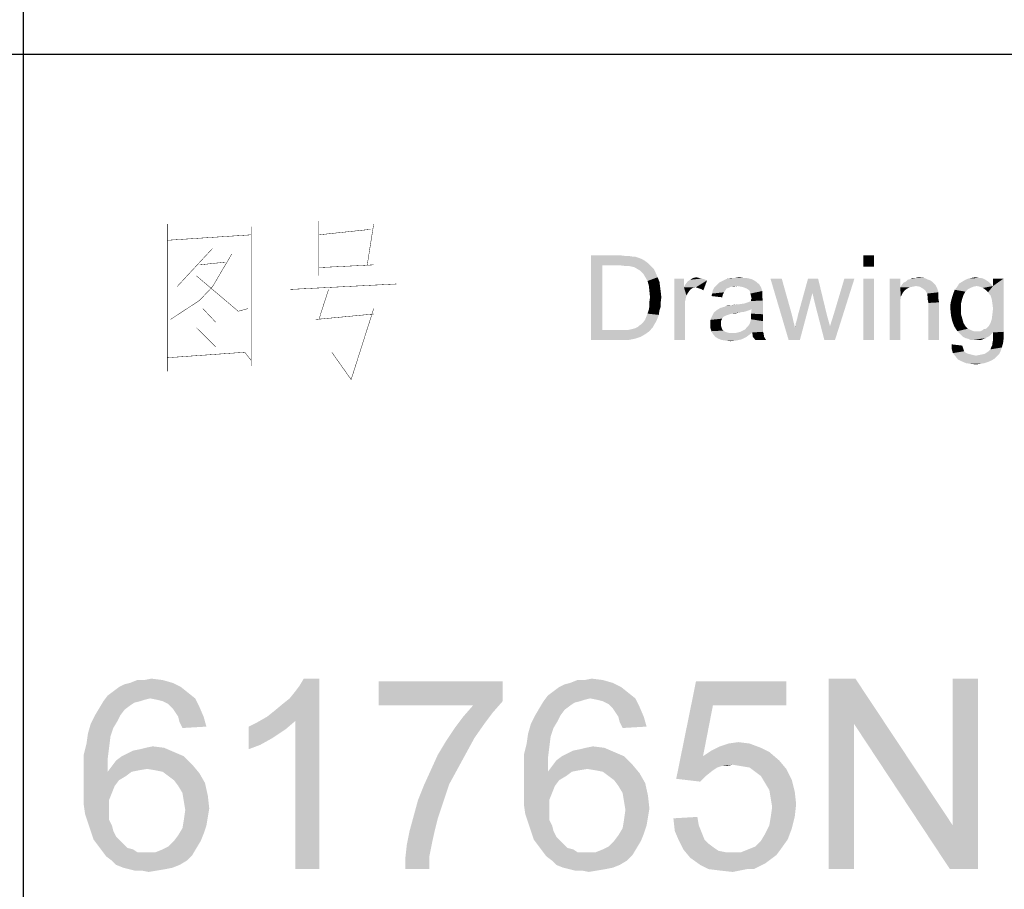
# Model space of a CAD drawing. Header units: millimetres. Extents: x 0 to 594, y 1 to 420.
# Tile 179 of 202: x 515 to 538, y 21 to 42. Entities that reach past the tile are written whole.
import ezdxf

# ---------------------------------------------------------------- set-up
doc = ezdxf.new("R2010")
doc.units = ezdxf.units.MM
doc.header["$LTSCALE"] = 32.67
doc.layers.add('61765N-2-A-2_DXF_FORMAT', color=7, linetype='CONTINUOUS')
doc.layers.add('DETAIL', color=7, linetype='CONTINUOUS')

msp = doc.modelspace()

# ---------------------------------------------------------------- linework, layer by layer
at = {"layer": '61765N-2-A-2_DXF_FORMAT', "color": 2, "linetype": 'Continuous'}
for p, q in [((515, 80.662), (515, 10)), ((409, 40.75), (584, 40.75))]:
    msp.add_line(p, q, dxfattribs=at)
at = {"layer": 'DETAIL', "color": 2, "linetype": 'Continuous', "const_width": 0.01}
for points in [[(521.9905, 36.8065), (521.9905, 35.5161)], [(518.4095, 36.7419), (518.4095, 33.2581)], [(518.4095, 36.6774), (518.4095, 33.4516)], [(520.3905, 33.5161), (520.3905, 36.6774)], [(521.9905, 36.4839), (523.2095, 36.6129)], [(523.2857, 36.7419), (523.1333, 35.7742)], [(520.3905, 36.4839), (518.4095, 36.3548)], [(519.4762, 36.1613), (518.6381, 35.2581)], [(519.1714, 34.9355), (519.4762, 35.2581), (519.9333, 36.0323)], [(519.1714, 35.7742), (519.781, 35.8387)], [(523.2857, 35.7742), (521.9905, 35.7097)], [(519.0952, 35.5161), (520.0857, 34.6774), (520.3143, 34.7419)], [(521.3048, 35.1935), (523.8191, 35.3226)], [(522.2191, 35.1935), (521.9905, 34.4839)], [(518.4857, 34.4839), (519.1714, 34.9355)], [(519.2476, 34.7419), (519.5524, 34.4194)], [(523.2857, 34.7419), (522.7524, 33.0645), (522.2952, 33.7097)], [(523.2857, 34.6129), (521.9143, 34.4839)], [(519.0952, 34.2903), (519.5524, 33.8387)], [(518.4095, 33.5806), (520.2381, 33.7097)], [(520.3905, 33.3871), (520.3905, 33.5161), (520.2381, 33.7097)]]:
    msp.add_lwpolyline(points, dxfattribs=at)
at = {"layer": 'DETAIL', "color": 2, "linetype": 'Continuous'}
for points in [[(528.4222, 36), (529.1037, 36), (528.6889, 35.763)], [(528.6889, 35.763), (528.4222, 34), (528.4222, 36)], [(529.1037, 36), (529.2222, 35.9852), (528.6889, 35.763)], [(529.3111, 35.9852), (529.4, 35.9704), (528.6889, 35.763)], [(529.2222, 35.9852), (529.3111, 35.9852), (528.6889, 35.763)], [(529.4593, 35.9704), (529.5482, 35.9407), (528.6889, 35.763)], [(529.4, 35.9704), (529.4593, 35.9704), (528.6889, 35.763)], [(529.5482, 35.9407), (529.6222, 35.9111), (528.6889, 35.763)], [(529.6222, 35.9111), (529.6963, 35.8667), (528.6889, 35.763)], [(529.6963, 35.8667), (529.7556, 35.8222), (528.6889, 35.763)], [(535.1037, 36), (534.8519, 35.7333), (534.8519, 36)], [(534.8519, 35.7333), (535.1037, 36), (535.1037, 35.7333)], [(528.6889, 35.763), (528.6889, 34.237), (528.4222, 34)], [(529.1037, 35.763), (528.6889, 35.763), (529.7556, 35.8222)], [(529.2222, 35.7481), (529.1037, 35.763), (529.7556, 35.8222)], [(529.3111, 35.7481), (529.2222, 35.7481), (529.7556, 35.8222)], [(529.3111, 35.7481), (529.7556, 35.8222), (529.8296, 35.7481)], [(529.8296, 35.7481), (529.3852, 35.7333), (529.3111, 35.7481)], [(529.4444, 35.7185), (529.3852, 35.7333), (529.8296, 35.7481)], [(529.5185, 35.6741), (529.4444, 35.7185), (529.8296, 35.7481)], [(529.5185, 35.6741), (529.8296, 35.7481), (529.9037, 35.6741)], [(529.9037, 35.6741), (529.5926, 35.6296), (529.5185, 35.6741)], [(529.5926, 35.6296), (529.9037, 35.6741), (529.9482, 35.5852)], [(529.9482, 35.5852), (529.6519, 35.5704), (529.5926, 35.6296)], [(529.6963, 35.4963), (529.6519, 35.5704), (529.9482, 35.5852)], [(529.6963, 35.4963), (529.9482, 35.5852), (529.9926, 35.4815)], [(529.9926, 35.4815), (529.7556, 35.3926), (529.6963, 35.4963)], [(529.7556, 35.3926), (529.9926, 35.4815), (530.037, 35.3778)], [(530.037, 35.3778), (529.7852, 35.2889), (529.7556, 35.3926)], [(529.7852, 35.2889), (530.037, 35.3778), (530.0519, 35.2593)], [(530.6148, 35.4519), (530.6148, 35.2444), (530.3926, 34)], [(530.6148, 35.4519), (530.3926, 34), (530.3926, 35.4519)], [(530.6148, 35.2444), (530.6444, 35.3037), (531.163, 35.4074)], [(530.8963, 35.2444), (530.6148, 35.2444), (531.163, 35.4074)], [(530.6444, 35.3037), (530.6889, 35.363), (531.163, 35.4074)], [(530.6889, 35.363), (530.7185, 35.3926), (531.163, 35.4074)], [(531.163, 35.4074), (530.7185, 35.3926), (530.763, 35.4222)], [(530.9704, 35.4667), (531.0296, 35.4519), (530.763, 35.4222)], [(530.9704, 35.4667), (530.763, 35.4222), (530.837, 35.4667)], [(531.0296, 35.4519), (531.0889, 35.437), (530.763, 35.4222)], [(530.763, 35.4222), (531.0889, 35.437), (531.163, 35.4074)], [(530.837, 35.4667), (530.9111, 35.4815), (530.9704, 35.4667)], [(530.9407, 35.2296), (530.8963, 35.2444), (531.163, 35.4074)], [(530.9852, 35.2148), (530.9407, 35.2296), (531.163, 35.4074)], [(531.0296, 35.2), (530.9852, 35.2148), (531.163, 35.4074)], [(531.0296, 35.2), (531.163, 35.4074), (531.0741, 35.1704)], [(532.3482, 35.3481), (531.4148, 35.3185), (531.4593, 35.363)], [(532.3185, 35.3778), (531.4593, 35.363), (531.5185, 35.3926)], [(531.4593, 35.363), (532.3185, 35.3778), (532.3482, 35.3481)], [(532.2741, 35.4074), (531.5185, 35.3926), (531.5778, 35.4222)], [(531.5185, 35.3926), (532.2741, 35.4074), (532.3185, 35.3778)], [(532.1556, 35.4519), (532.2148, 35.437), (531.5778, 35.4222)], [(532.1556, 35.4519), (531.5778, 35.4222), (531.6519, 35.4519)], [(531.5778, 35.4222), (532.2148, 35.437), (532.2741, 35.4074)], [(532.0074, 35.4667), (532.0815, 35.4667), (531.6519, 35.4519)], [(531.8296, 35.4667), (532.0074, 35.4667), (531.6519, 35.4519)], [(531.8296, 35.4667), (531.6519, 35.4519), (531.7407, 35.4667)], [(531.6519, 35.4519), (532.0815, 35.4667), (532.1556, 35.4519)], [(531.8296, 35.4667), (531.9185, 35.4815), (532.0074, 35.4667)], [(532.9259, 35.4519), (533.0889, 34), (532.6593, 35.4519)], [(532.9259, 35.4519), (533.163, 34.6074), (533.0889, 34)], [(533.7852, 35.4519), (533.6519, 35.1111), (533.3111, 34.5926)], [(533.7852, 35.4519), (533.3111, 34.5926), (533.5482, 35.4519)], [(533.7111, 34.8593), (533.6519, 35.1111), (533.7852, 35.4519)], [(533.7111, 34.8593), (533.7852, 35.4519), (533.9926, 34.5926)], [(533.9333, 34), (534.0667, 34.3259), (534.6444, 35.4519)], [(533.9333, 34), (534.6444, 35.4519), (534.1852, 34)], [(534.0667, 34.3259), (534.1556, 34.6074), (534.6444, 35.4519)], [(534.6444, 35.4519), (534.1556, 34.6074), (534.4074, 35.4519)], [(535.1037, 35.4519), (534.8519, 34), (534.8519, 35.4519)], [(534.8519, 34), (535.1037, 35.4519), (535.1037, 34)], [(535.7259, 35.4519), (535.7259, 35.2444), (535.4741, 34)], [(535.7259, 35.4519), (535.4741, 34), (535.4741, 35.4519)], [(536.4815, 35.3778), (535.8, 35.3481), (535.8593, 35.3778)], [(535.8, 35.3481), (536.4815, 35.3778), (536.5259, 35.3333)], [(536.3926, 35.4222), (536.437, 35.4074), (535.8593, 35.3778)], [(536.3926, 35.4222), (535.8593, 35.3778), (535.9037, 35.4222)], [(535.8593, 35.3778), (536.437, 35.4074), (536.4815, 35.3778)], [(535.9037, 35.4222), (535.963, 35.437), (536.2889, 35.4667)], [(535.9037, 35.4222), (536.2889, 35.4667), (536.3926, 35.4222)], [(536.0963, 35.4667), (536.2889, 35.4667), (535.963, 35.437)], [(536.0963, 35.4667), (535.963, 35.437), (536.0222, 35.4667)], [(536.0963, 35.4667), (536.1556, 35.4815), (536.2889, 35.4667)], [(537.8296, 35.363), (537.1185, 35.3333), (537.1926, 35.3778)], [(537.1185, 35.3333), (537.8296, 35.363), (537.8741, 35.3185)], [(537.7407, 35.4222), (537.7852, 35.3926), (537.1926, 35.3778)], [(537.7407, 35.4222), (537.1926, 35.3778), (537.2667, 35.4222)], [(537.1926, 35.3778), (537.7852, 35.3926), (537.8296, 35.363)], [(537.6815, 35.4519), (537.2667, 35.4222), (537.3407, 35.4519)], [(537.2667, 35.4222), (537.6815, 35.4519), (537.7407, 35.4222)], [(537.5778, 35.4667), (537.6222, 35.4667), (537.3407, 35.4519)], [(537.5778, 35.4667), (537.3407, 35.4519), (537.4148, 35.4667)], [(537.3407, 35.4519), (537.6222, 35.4667), (537.6815, 35.4519)], [(537.4148, 35.4667), (537.5037, 35.4815), (537.5778, 35.4667)], [(537.8, 35.1259), (537.9185, 35.2741), (538.1704, 35.4519)], [(537.8593, 35.0519), (537.8, 35.1259), (538.1704, 35.4519)], [(537.8889, 34.963), (537.8593, 35.0519), (538.1704, 35.4519)], [(537.9037, 34.8593), (537.8889, 34.963), (538.1704, 35.4519)], [(537.8889, 34.4889), (537.9037, 34.6074), (538.1704, 35.4519)], [(537.8889, 34.4889), (538.1704, 35.4519), (538.1704, 34.1926)], [(537.9185, 34.7407), (537.9037, 34.8593), (538.1704, 35.4519)], [(537.9037, 34.6074), (537.9185, 34.7407), (538.1704, 35.4519)], [(538.1704, 35.4519), (537.9185, 35.2741), (537.9185, 35.4519)], [(530.0519, 35.2593), (529.8, 35.1556), (529.7852, 35.2889)], [(529.8, 35.1556), (530.0519, 35.2593), (530.0667, 35.1407)], [(530.0667, 35.1407), (529.8148, 35.0074), (529.8, 35.1556)], [(529.8148, 35.0074), (530.0667, 35.1407), (530.0815, 35.0074)], [(530.6148, 35.2444), (530.6741, 35.0519), (530.3926, 34)], [(530.6148, 35.2444), (530.8963, 35.2444), (530.8222, 35.2296)], [(530.6148, 35.2444), (530.8222, 35.2296), (530.763, 35.1852)], [(530.6148, 35.2444), (530.763, 35.1852), (530.7185, 35.1259)], [(530.6148, 35.2444), (530.7185, 35.1259), (530.6741, 35.0519)], [(531.5926, 35.1704), (531.563, 35.1259), (531.2815, 35.0963)], [(531.5926, 35.1704), (531.2815, 35.0963), (531.2963, 35.1704)], [(531.6667, 35.2296), (531.6222, 35.2148), (531.2963, 35.1704)], [(531.6667, 35.2296), (531.2963, 35.1704), (531.3259, 35.2296)], [(531.2963, 35.1704), (531.6222, 35.2148), (531.5926, 35.1704)], [(531.8741, 35.2741), (531.7259, 35.2593), (531.3259, 35.2296)], [(531.8741, 35.2741), (531.3259, 35.2296), (531.3704, 35.2741)], [(531.3259, 35.2296), (531.7259, 35.2593), (531.6667, 35.2296)], [(532.3926, 35.3185), (531.3704, 35.2741), (531.4148, 35.3185)], [(531.8741, 35.2741), (531.3704, 35.2741), (532.3926, 35.3185)], [(531.4148, 35.3185), (532.3482, 35.3481), (532.3926, 35.3185)], [(531.7259, 35.2593), (531.8741, 35.2741), (531.8, 35.2593)], [(531.963, 35.2593), (531.8741, 35.2741), (532.3926, 35.3185)], [(532.0222, 35.2444), (531.963, 35.2593), (532.3926, 35.3185)], [(532.0222, 35.2444), (532.3926, 35.3185), (532.437, 35.2444)], [(532.437, 35.2444), (532.0963, 35.2148), (532.0222, 35.2444)], [(532.1407, 35.1852), (532.0963, 35.2148), (532.437, 35.2444)], [(532.1704, 35.1556), (532.1407, 35.1852), (532.437, 35.2444)], [(532.1704, 35.1556), (532.437, 35.2444), (532.4667, 35.1556)], [(532.4667, 35.1556), (532.1852, 35.0963), (532.1704, 35.1556)], [(532.4667, 35.1556), (532.4667, 35.1111), (532.1852, 35.0963)], [(535.7259, 35.2444), (535.7407, 35.0222), (535.4741, 34)], [(536.0963, 35.2741), (535.7259, 35.2444), (535.7556, 35.2889)], [(536.0963, 35.2741), (536.0222, 35.2593), (535.7259, 35.2444)], [(535.7259, 35.2444), (536.0222, 35.2593), (535.9482, 35.2444)], [(535.7259, 35.2444), (535.9482, 35.2444), (535.8889, 35.2148)], [(535.7259, 35.2444), (535.8889, 35.2148), (535.8296, 35.1704)], [(535.7259, 35.2444), (535.8296, 35.1704), (535.7852, 35.1111)], [(535.7259, 35.2444), (535.7852, 35.1111), (535.7407, 35.0222)], [(536.5259, 35.3333), (535.7556, 35.2889), (535.8, 35.3481)], [(536.5259, 35.3333), (536.5556, 35.3037), (535.7556, 35.2889)], [(536.0963, 35.2741), (535.7556, 35.2889), (536.5556, 35.3037)], [(536.1852, 35.2593), (536.0963, 35.2741), (536.5556, 35.3037)], [(536.2593, 35.2148), (536.1852, 35.2593), (536.5556, 35.3037)], [(536.2593, 35.2148), (536.5556, 35.3037), (536.6, 35.2148)], [(536.6, 35.2148), (536.3185, 35.1704), (536.2593, 35.2148)], [(536.3185, 35.1704), (536.6, 35.2148), (536.6296, 35.1259)], [(536.6296, 35.1259), (536.363, 35.0963), (536.3185, 35.1704)], [(537.2667, 35.1407), (536.9852, 35.1111), (537.0148, 35.1852)], [(536.9852, 35.1111), (537.2667, 35.1407), (537.2222, 35.0667)], [(537.4593, 35.2593), (537.3852, 35.2296), (537.0148, 35.1852)], [(537.4593, 35.2593), (537.0148, 35.1852), (537.0741, 35.2593)], [(537.3852, 35.2296), (537.3259, 35.2), (537.0148, 35.1852)], [(537.0148, 35.1852), (537.3259, 35.2), (537.2667, 35.1407)], [(537.8741, 35.3185), (537.0741, 35.2593), (537.1185, 35.3333)], [(537.8741, 35.3185), (537.5333, 35.2741), (537.0741, 35.2593)], [(537.0741, 35.2593), (537.5333, 35.2741), (537.4593, 35.2593)], [(537.5333, 35.2741), (537.8741, 35.3185), (537.9185, 35.2741)], [(537.9185, 35.2741), (537.6074, 35.2593), (537.5333, 35.2741)], [(537.6815, 35.2296), (537.6074, 35.2593), (537.9185, 35.2741)], [(537.7407, 35.1852), (537.6815, 35.2296), (537.9185, 35.2741)], [(537.8, 35.1259), (537.7407, 35.1852), (537.9185, 35.2741)], [(530.0815, 35.0074), (529.8, 34.9037), (529.8148, 35.0074)], [(529.8, 34.9037), (530.0815, 35.0074), (530.0667, 34.8889)], [(530.0667, 34.8889), (529.8, 34.8), (529.8, 34.9037)], [(530.6741, 35.0519), (530.6444, 34.9185), (530.3926, 34)], [(530.6444, 34.9185), (530.6444, 34.7556), (530.3926, 34)], [(531.5333, 35.0667), (531.2667, 35.037), (531.2815, 35.0963)], [(531.2667, 35.037), (531.5333, 35.0667), (531.5185, 35.0074)], [(531.2815, 35.0963), (531.563, 35.1259), (531.5333, 35.0667)], [(531.4741, 34.7556), (532.037, 34.8593), (532.4815, 34.9333)], [(532.2148, 34.7259), (531.4741, 34.7556), (532.4815, 34.9333)], [(532.037, 34.8593), (532.1259, 34.8889), (532.4815, 34.9333)], [(532.1259, 34.8889), (532.2, 34.9185), (532.4815, 34.9333)], [(532.1852, 35.0963), (532.4667, 35.1111), (532.4667, 35.0667)], [(532.4667, 35.0667), (532.2, 35.037), (532.1852, 35.0963)], [(532.2, 35.037), (532.4667, 35.0667), (532.4667, 35.0074)], [(532.4667, 35.0074), (532.2148, 34.9778), (532.2, 35.037)], [(532.2, 34.9481), (532.2148, 34.9778), (532.4667, 35.0074)], [(532.2, 34.9481), (532.4667, 35.0074), (532.4815, 34.9333)], [(532.4815, 34.9333), (532.2, 34.9185), (532.2, 34.9481)], [(532.2, 34.6222), (532.2148, 34.7259), (532.4815, 34.9333)], [(532.2, 34.6222), (532.4815, 34.9333), (532.4815, 34.6074)], [(533.0889, 34), (533.237, 34.2963), (533.6519, 35.1111)], [(533.0889, 34), (533.6519, 35.1111), (533.3556, 34)], [(533.237, 34.3111), (533.2519, 34.3407), (533.6519, 35.1111)], [(533.237, 34.2963), (533.237, 34.3111), (533.6519, 35.1111)], [(533.2519, 34.3852), (533.2667, 34.4148), (533.6519, 35.1111)], [(533.2519, 34.3407), (533.2519, 34.3852), (533.6519, 35.1111)], [(533.2667, 34.4148), (533.2815, 34.4741), (533.6519, 35.1111)], [(533.2815, 34.4741), (533.2963, 34.5185), (533.6519, 35.1111)], [(533.2963, 34.5185), (533.3111, 34.5926), (533.6519, 35.1111)], [(535.7407, 35.0222), (535.7259, 34.9185), (535.4741, 34)], [(535.7259, 34.9185), (535.7259, 34.7852), (535.4741, 34)], [(536.363, 35.0963), (536.6296, 35.1259), (536.6296, 35.0815)], [(536.6296, 35.0815), (536.363, 35.0667), (536.363, 35.0963)], [(536.363, 35.0667), (536.6296, 35.0815), (536.6296, 35.0222)], [(536.6296, 35.0222), (536.3778, 35.0074), (536.363, 35.0667)], [(536.3778, 35.0074), (536.6296, 35.0222), (536.6296, 34.963)], [(536.6296, 34.963), (536.3778, 34.9481), (536.3778, 35.0074)], [(536.3778, 34.9481), (536.6296, 34.963), (536.6444, 34.8889)], [(536.6444, 34.8889), (536.3926, 34.8741), (536.3778, 34.9481)], [(537.163, 34.8593), (536.9111, 34.8296), (536.9259, 34.9185)], [(537.1926, 34.9778), (536.9259, 34.9185), (536.9556, 35.0222)], [(536.9259, 34.9185), (537.1926, 34.9778), (537.163, 34.8593)], [(537.2222, 35.0667), (536.9556, 35.0222), (536.9852, 35.1111)], [(536.9556, 35.0222), (537.2222, 35.0667), (537.1926, 34.9778)], [(530.037, 34.6963), (529.7556, 34.6222), (529.7852, 34.7111)], [(529.7556, 34.6222), (530.037, 34.6963), (530.0222, 34.5926)], [(530.0667, 34.7852), (529.7852, 34.7111), (529.8, 34.8)], [(529.7852, 34.7111), (530.0667, 34.7852), (530.037, 34.6963)], [(529.8, 34.8), (530.0667, 34.8889), (530.0667, 34.7852)], [(530.3926, 34), (530.6444, 34.7556), (530.6444, 34)], [(532.1407, 34.6963), (531.3259, 34.6519), (531.4, 34.7111)], [(532.1407, 34.6963), (532.0519, 34.6667), (531.3259, 34.6519)], [(531.3259, 34.6519), (532.0519, 34.6667), (531.9333, 34.6519)], [(532.2148, 34.7259), (531.4, 34.7111), (531.4741, 34.7556)], [(531.4, 34.7111), (532.2148, 34.7259), (532.1407, 34.6963)], [(531.4741, 34.7556), (531.5778, 34.7852), (532.037, 34.8593)], [(531.5778, 34.7852), (531.6074, 34.8), (532.037, 34.8593)], [(531.6074, 34.8), (531.7111, 34.8148), (532.037, 34.8593)], [(531.7111, 34.8148), (531.6074, 34.8), (531.6519, 34.8148)], [(531.7111, 34.8148), (531.9185, 34.8444), (532.037, 34.8593)], [(531.7111, 34.8148), (531.7852, 34.8296), (531.9185, 34.8444)], [(533.9926, 34.5926), (533.9333, 34), (533.7111, 34.8593)], [(535.4741, 34), (535.7259, 34.7852), (535.7259, 34)], [(536.3926, 34), (536.3926, 34.8741), (536.6444, 34.8889)], [(536.3926, 34), (536.6444, 34.8889), (536.6444, 34)], [(536.9111, 34.8296), (537.163, 34.8593), (537.163, 34.7407)], [(537.163, 34.7407), (536.9111, 34.7259), (536.9111, 34.8296)], [(536.9111, 34.7259), (537.163, 34.7407), (537.163, 34.6074)], [(537.163, 34.6074), (536.9259, 34.5778), (536.9111, 34.7259)], [(529.6074, 34.3704), (529.6519, 34.4148), (529.963, 34.4444)], [(529.6074, 34.3704), (529.963, 34.4444), (529.9185, 34.3704)], [(529.963, 34.4444), (529.6519, 34.4148), (529.6963, 34.4741)], [(529.9926, 34.5185), (529.6963, 34.4741), (529.7259, 34.5481)], [(529.6963, 34.4741), (529.9926, 34.5185), (529.963, 34.4444)], [(530.0222, 34.5926), (529.7259, 34.5481), (529.7556, 34.6222)], [(529.7259, 34.5481), (530.0222, 34.5926), (529.9926, 34.5185)], [(531.5482, 34.5481), (531.237, 34.4741), (531.2815, 34.563)], [(531.5482, 34.5481), (531.5185, 34.5037), (531.237, 34.4741)], [(531.237, 34.4741), (531.5185, 34.5037), (531.4889, 34.4444)], [(531.4889, 34.4444), (531.237, 34.3704), (531.237, 34.4741)], [(531.4889, 34.4444), (531.4889, 34.3852), (531.237, 34.3704)], [(531.9333, 34.6519), (531.7556, 34.6222), (531.2815, 34.563)], [(531.9333, 34.6519), (531.2815, 34.563), (531.3259, 34.6519)], [(531.7556, 34.6222), (531.6963, 34.6074), (531.2815, 34.563)], [(531.6963, 34.6074), (531.6519, 34.5926), (531.2815, 34.563)], [(531.6519, 34.5926), (531.6074, 34.5778), (531.2815, 34.563)], [(531.2815, 34.563), (531.6074, 34.5778), (531.5482, 34.5481)], [(531.7556, 34.6222), (531.9333, 34.6519), (531.8148, 34.6222)], [(532.1704, 34.3852), (532.1852, 34.4296), (532.4815, 34.4444)], [(532.1704, 34.3852), (532.4815, 34.4444), (532.4815, 34.3852)], [(532.4815, 34.4444), (532.1852, 34.4296), (532.2, 34.4889)], [(532.4815, 34.6074), (532.2, 34.5481), (532.2, 34.6222)], [(532.2, 34.5481), (532.4815, 34.6074), (532.4815, 34.5185)], [(532.4815, 34.5185), (532.2, 34.4889), (532.2, 34.5481)], [(532.2, 34.4889), (532.4815, 34.5185), (532.4815, 34.4444)], [(533.163, 34.6074), (533.237, 34.2963), (533.0889, 34)], [(533.9926, 34.5926), (534.0667, 34.3259), (533.9333, 34)], [(536.9259, 34.5778), (537.163, 34.6074), (537.1926, 34.5037)], [(537.1926, 34.5037), (536.9556, 34.4444), (536.9259, 34.5778)], [(536.9556, 34.4444), (537.1926, 34.5037), (537.2222, 34.4)], [(537.2222, 34.4), (537, 34.3259), (536.9556, 34.4444)], [(538.1704, 34.1926), (537.8593, 34.4), (537.8889, 34.4889)], [(529.2963, 34.237), (529.8, 34.2074), (528.4222, 34)], [(529.2074, 34.237), (529.2963, 34.237), (528.4222, 34)], [(529.1185, 34.237), (529.2074, 34.237), (528.4222, 34)], [(528.6889, 34.237), (529.1185, 34.237), (528.4222, 34)], [(529.8, 34.2074), (529.6963, 34.1333), (528.4222, 34)], [(529.2963, 34.237), (529.3704, 34.2519), (529.8889, 34.3111)], [(529.2963, 34.237), (529.8889, 34.3111), (529.8, 34.2074)], [(529.3704, 34.2519), (529.4296, 34.2667), (529.8889, 34.3111)], [(529.4296, 34.2667), (529.4741, 34.2815), (529.8889, 34.3111)], [(529.8889, 34.3111), (529.4741, 34.2815), (529.5333, 34.3111)], [(529.5333, 34.3111), (529.563, 34.3407), (529.9185, 34.3704)], [(529.5333, 34.3111), (529.9185, 34.3704), (529.8889, 34.3111)], [(529.9185, 34.3704), (529.563, 34.3407), (529.6074, 34.3704)], [(531.237, 34.3704), (531.4889, 34.3852), (531.4889, 34.3407)], [(531.4889, 34.3407), (531.237, 34.2963), (531.237, 34.3704)], [(531.237, 34.2963), (531.4889, 34.3407), (531.5037, 34.2963)], [(531.5037, 34.2963), (531.2667, 34.2074), (531.237, 34.2963)], [(531.5037, 34.2963), (531.5185, 34.2519), (531.2667, 34.2074)], [(531.5185, 34.2519), (531.5482, 34.2222), (531.2667, 34.2074)], [(531.2667, 34.2074), (531.5482, 34.2222), (531.5926, 34.1926)], [(531.5926, 34.1926), (531.2963, 34.1481), (531.2667, 34.2074)], [(531.9482, 34.1926), (532.0074, 34.2222), (532.4815, 34.237)], [(531.9482, 34.1926), (532.4815, 34.237), (532.4815, 34.1926)], [(532.4815, 34.237), (532.0074, 34.2222), (532.0667, 34.2519)], [(532.4815, 34.2667), (532.0667, 34.2519), (532.0963, 34.2963)], [(532.0667, 34.2519), (532.4815, 34.2667), (532.4815, 34.237)], [(532.4815, 34.3259), (532.0963, 34.2963), (532.1407, 34.3407)], [(532.0963, 34.2963), (532.4815, 34.3259), (532.4815, 34.2667)], [(532.4815, 34.3852), (532.1407, 34.3407), (532.1704, 34.3852)], [(532.1407, 34.3407), (532.4815, 34.3852), (532.4815, 34.3259)], [(533.237, 34.3111), (533.237, 34.3259), (533.2519, 34.3407)], [(537, 34.3259), (537.2222, 34.4), (537.2667, 34.3259)], [(537.2667, 34.3259), (537.0741, 34.2074), (537, 34.3259)], [(537.2667, 34.3259), (537.3259, 34.2667), (537.0741, 34.2074)], [(537.3259, 34.2667), (537.3852, 34.237), (537.0741, 34.2074)], [(537.0741, 34.2074), (537.3852, 34.237), (537.4593, 34.2074)], [(537.4593, 34.2074), (537.1185, 34.163), (537.0741, 34.2074)], [(537.6222, 34.2074), (538.1704, 34.1926), (537.1185, 34.163)], [(537.5333, 34.2074), (537.6222, 34.2074), (537.1185, 34.163)], [(537.4593, 34.2074), (537.5333, 34.2074), (537.1185, 34.163)], [(537.6222, 34.2074), (537.6815, 34.237), (537.7556, 34.2667)], [(538.1704, 34.1926), (537.6222, 34.2074), (537.7556, 34.2667)], [(538.1704, 34.1926), (537.7556, 34.2667), (537.8148, 34.3259)], [(538.1704, 34.1926), (537.8148, 34.3259), (537.8593, 34.4)], [(529.6963, 34.1333), (529.5926, 34.0741), (528.4222, 34)], [(529.5926, 34.0741), (529.4593, 34.0296), (528.4222, 34)], [(529.1333, 34), (528.4222, 34), (529.4593, 34.0296)], [(529.1333, 34), (529.4593, 34.0296), (529.3111, 34)], [(531.5926, 34.1926), (531.637, 34.1778), (531.2963, 34.1481)], [(531.637, 34.1778), (531.6963, 34.163), (531.2963, 34.1481)], [(531.7704, 34.163), (531.8296, 34.163), (531.2963, 34.1481)], [(531.6963, 34.163), (531.7704, 34.163), (531.2963, 34.1481)], [(532.1556, 34.1185), (531.2963, 34.1481), (531.8296, 34.163)], [(532.1556, 34.1185), (531.3556, 34.0741), (531.2963, 34.1481)], [(531.3556, 34.0741), (532.1556, 34.1185), (532.0963, 34.0741)], [(532.0963, 34.0741), (531.4296, 34.0296), (531.3556, 34.0741)], [(532.0963, 34.0741), (532.037, 34.0444), (531.4296, 34.0296)], [(531.4296, 34.0296), (532.037, 34.0444), (531.9778, 34.0148)], [(531.9778, 34.0148), (531.5037, 34), (531.4296, 34.0296)], [(531.6074, 33.9852), (531.5037, 34), (531.9778, 34.0148)], [(531.6074, 33.9852), (531.9778, 34.0148), (531.8444, 33.9852)], [(531.8444, 33.9852), (531.7111, 33.9704), (531.6074, 33.9852)], [(532.2296, 34.1778), (531.8296, 34.163), (531.8889, 34.1778)], [(531.8296, 34.163), (532.2296, 34.1778), (532.1556, 34.1185)], [(532.4815, 34.1926), (531.8889, 34.1778), (531.9482, 34.1926)], [(532.2296, 34.1778), (531.8889, 34.1778), (532.4815, 34.1926)], [(532.2296, 34.1778), (532.4815, 34.1926), (532.4963, 34.163)], [(532.4963, 34.163), (532.2444, 34.0741), (532.2296, 34.1778)], [(532.2444, 34.0741), (532.4963, 34.163), (532.5111, 34.0741)], [(532.5111, 34.0741), (532.3037, 34), (532.2444, 34.0741)], [(532.3037, 34), (532.5111, 34.0741), (532.5556, 34)], [(538.1704, 34.1926), (537.9185, 34.1778), (537.1185, 34.163)], [(537.163, 34.1185), (537.1185, 34.163), (537.9185, 34.1778)], [(537.163, 34.1185), (537.9185, 34.1778), (537.8296, 34.0889)], [(537.8296, 34.0889), (537.2074, 34.0741), (537.163, 34.1185)], [(537.2667, 34.0444), (537.2074, 34.0741), (537.8296, 34.0889)], [(537.2667, 34.0444), (537.8296, 34.0889), (537.7407, 34.0444)], [(537.7407, 34.0444), (537.3259, 34.0296), (537.2667, 34.0444)], [(537.3852, 34), (537.3259, 34.0296), (537.7407, 34.0444)], [(537.4593, 34), (537.3852, 34), (537.7407, 34.0444)], [(537.5185, 34), (537.4593, 34), (537.7407, 34.0444)], [(537.5185, 34), (537.7407, 34.0444), (537.637, 34)], [(537.9037, 33.9259), (537.9185, 34), (538.1704, 34.0444)], [(537.9037, 33.9259), (538.1704, 34.0444), (538.1556, 33.9259)], [(537.9185, 34.0593), (537.9185, 34.1778), (538.1704, 34.1926)], [(537.9185, 34.0593), (538.1704, 34.1926), (538.1704, 34.0444)], [(538.1704, 34.0444), (537.9185, 34), (537.9185, 34.0593)], [(537.1926, 33.8667), (536.9407, 33.7926), (536.9407, 33.8963)], [(537.1926, 33.8667), (537.2074, 33.8222), (536.9407, 33.7926)], [(536.9407, 33.7926), (537.2074, 33.8222), (537.2222, 33.7778)], [(537.2222, 33.7778), (536.9704, 33.6889), (536.9407, 33.7926)], [(537.2222, 33.7778), (537.237, 33.7333), (536.9704, 33.6889)], [(537.237, 33.7333), (537.2667, 33.7037), (536.9704, 33.6889)], [(537.7259, 33.6741), (537.7704, 33.7037), (538.0963, 33.7333)], [(537.7259, 33.6741), (538.0963, 33.7333), (538.0667, 33.6741)], [(538.0963, 33.7333), (537.7704, 33.7037), (537.8148, 33.7333)], [(537.8148, 33.7333), (537.8593, 33.7778), (538.1259, 33.8222)], [(537.8148, 33.7333), (538.1259, 33.8222), (538.0963, 33.7333)], [(538.1259, 33.8222), (537.8593, 33.7778), (537.8741, 33.8222)], [(537.8741, 33.8222), (537.9037, 33.8815), (538.1556, 33.9259)], [(537.8741, 33.8222), (538.1556, 33.9259), (538.1259, 33.8222)], [(538.1556, 33.9259), (537.9037, 33.8815), (537.9037, 33.9259)], [(536.9704, 33.6889), (537.2667, 33.7037), (537.3259, 33.6741)], [(537.3259, 33.6741), (537.0296, 33.6148), (536.9704, 33.6889)], [(537.3259, 33.6741), (537.3852, 33.6593), (537.0296, 33.6148)], [(537.3852, 33.6593), (537.4444, 33.6444), (537.0296, 33.6148)], [(537.4444, 33.6444), (537.5185, 33.6296), (537.0296, 33.6148)], [(538.0074, 33.6148), (537.0296, 33.6148), (537.5185, 33.6296)], [(538.0074, 33.6148), (537.0889, 33.5407), (537.0296, 33.6148)], [(538.0074, 33.6148), (537.9482, 33.5556), (537.0889, 33.5407)], [(537.0889, 33.5407), (537.9482, 33.5556), (537.8741, 33.5111)], [(537.8741, 33.5111), (537.1778, 33.4963), (537.0889, 33.5407)], [(537.1778, 33.4963), (537.8741, 33.5111), (537.8, 33.4815)], [(537.5185, 33.6296), (537.5926, 33.6444), (538.0667, 33.6741)], [(537.5185, 33.6296), (538.0667, 33.6741), (538.0074, 33.6148)], [(537.5926, 33.6444), (537.6667, 33.6593), (538.0667, 33.6741)], [(538.0667, 33.6741), (537.6667, 33.6593), (537.7259, 33.6741)], [(537.8, 33.4815), (537.2815, 33.4519), (537.1778, 33.4963)], [(537.2815, 33.4519), (537.8, 33.4815), (537.7111, 33.4519)], [(537.7111, 33.4519), (537.3852, 33.437), (537.2815, 33.4519)], [(537.3852, 33.437), (537.7111, 33.4519), (537.6222, 33.437)], [(537.6222, 33.437), (537.5185, 33.4222), (537.3852, 33.437)], [(517.2667, 25.8), (517.4, 25.8667), (518.5333, 25.9)], [(517.2667, 25.8), (518.5333, 25.9), (518.7333, 25.8)], [(518.5333, 25.9), (517.4, 25.8667), (517.5333, 25.9)], [(517.8667, 25.9667), (518.3, 25.9667), (517.5333, 25.9)], [(517.8667, 25.9667), (517.5333, 25.9), (517.7, 25.9667)], [(517.5333, 25.9), (518.3, 25.9667), (518.5333, 25.9)], [(517.8667, 25.9667), (518.0333, 26), (518.3, 25.9667)], [(520.7667, 25.1), (520.9333, 25.2333), (522, 26)], [(521.4333, 25), (520.7667, 25.1), (522, 26)], [(520.9333, 25.2333), (521.1333, 25.4), (522, 26)], [(521.1333, 25.4), (521.3, 25.5333), (522, 26)], [(521.3, 25.5333), (521.4333, 25.7), (522, 26)], [(521.4333, 25.7), (521.5333, 25.8333), (522, 26)], [(521.4333, 21.5), (521.4333, 25), (522, 26)], [(521.4333, 21.5), (522, 26), (522, 21.5)], [(522, 26), (521.5333, 25.8333), (521.6333, 26)], [(526.3333, 25.9333), (526.3333, 25.4667), (523.4, 25.3667)], [(526.3333, 25.9333), (523.4, 25.3667), (523.4, 25.9333)], [(527.6667, 25.8), (527.8, 25.8667), (528.9333, 25.9)], [(527.6667, 25.8), (528.9333, 25.9), (529.1333, 25.8)], [(528.9333, 25.9), (527.8, 25.8667), (527.9333, 25.9)], [(528.2667, 25.9667), (528.7, 25.9667), (527.9333, 25.9)], [(528.2667, 25.9667), (527.9333, 25.9), (528.1, 25.9667)], [(527.9333, 25.9), (528.7, 25.9667), (528.9333, 25.9)], [(528.2667, 25.9667), (528.4333, 26), (528.7, 25.9667)], [(531.3, 25.3667), (530.4333, 23.6333), (530.9, 25.9333)], [(530.9, 25.9333), (533.0333, 25.9333), (531.3, 25.3667)], [(531.3, 25.3667), (533.0333, 25.9333), (533.0333, 25.3667)], [(534.6667, 26), (534.6333, 24.9333), (534.0333, 21.5)], [(534.6667, 26), (534.0333, 21.5), (534.0333, 26)], [(534.6333, 24.9333), (534.6667, 26), (536.9667, 22.5333)], [(536.9, 21.5), (536.9667, 22.5333), (537.5667, 26)], [(536.9, 21.5), (537.5667, 26), (537.5667, 21.5)], [(537.5667, 26), (536.9667, 22.5333), (536.9667, 26)], [(518, 25.5333), (516.9, 25.4667), (517, 25.6)], [(518.9, 25.6667), (517, 25.6), (517.1333, 25.7)], [(518, 25.5333), (517, 25.6), (518.9, 25.6667)], [(518.7333, 25.8), (517.1333, 25.7), (517.2667, 25.8)], [(517.1333, 25.7), (518.7333, 25.8), (518.9, 25.6667)], [(518, 25.5333), (518.9, 25.6667), (519.0667, 25.5333)], [(528.4, 25.5333), (527.3, 25.4667), (527.4, 25.6)], [(529.3, 25.6667), (527.4, 25.6), (527.5333, 25.7)], [(528.4, 25.5333), (527.4, 25.6), (529.3, 25.6667)], [(529.1333, 25.8), (527.5333, 25.7), (527.6667, 25.8)], [(527.5333, 25.7), (529.1333, 25.8), (529.3, 25.6667)], [(528.4, 25.5333), (529.3, 25.6667), (529.4667, 25.5333)], [(517.7667, 25.4667), (517.6333, 25.4333), (516.8, 25.3)], [(517.7667, 25.4667), (516.8, 25.3), (516.9, 25.4667)], [(517.6333, 25.4333), (517.5333, 25.3667), (516.8, 25.3)], [(516.8, 25.3), (517.5333, 25.3667), (517.4, 25.2667)], [(518, 25.5333), (517.8667, 25.5), (516.9, 25.4667)], [(516.9, 25.4667), (517.8667, 25.5), (517.7667, 25.4667)], [(519.0667, 25.5333), (518.1667, 25.5), (518, 25.5333)], [(518.3, 25.4667), (518.1667, 25.5), (519.0667, 25.5333)], [(518.4333, 25.4), (518.3, 25.4667), (519.0667, 25.5333)], [(518.4333, 25.4), (519.0667, 25.5333), (519.1667, 25.3333)], [(519.1667, 25.3333), (518.5333, 25.3), (518.4333, 25.4)], [(525.6333, 25.3667), (523.4, 25.3667), (526.3333, 25.4667)], [(526.1, 25.2), (525.4, 25.1), (525.6333, 25.3667)], [(525.6333, 25.3667), (526.3333, 25.4667), (526.1, 25.2)], [(528.1667, 25.4667), (528.0333, 25.4333), (527.2, 25.3)], [(528.1667, 25.4667), (527.2, 25.3), (527.3, 25.4667)], [(528.0333, 25.4333), (527.9333, 25.3667), (527.2, 25.3)], [(527.2, 25.3), (527.9333, 25.3667), (527.8, 25.2667)], [(528.4, 25.5333), (528.2667, 25.5), (527.3, 25.4667)], [(527.3, 25.4667), (528.2667, 25.5), (528.1667, 25.4667)], [(529.4667, 25.5333), (528.5667, 25.5), (528.4, 25.5333)], [(528.7, 25.4667), (528.5667, 25.5), (529.4667, 25.5333)], [(528.8333, 25.4), (528.7, 25.4667), (529.4667, 25.5333)], [(528.8333, 25.4), (529.4667, 25.5333), (529.5667, 25.3333)], [(529.5667, 25.3333), (528.9333, 25.3), (528.8333, 25.4)], [(531.3, 25.3667), (531.0667, 24.1667), (530.4333, 23.6333)], [(517.3, 25.1333), (517.2333, 25), (516.6, 24.9333)], [(517.3, 25.1333), (516.6, 24.9333), (516.7, 25.1333)], [(517.4, 25.2667), (516.7, 25.1333), (516.8, 25.3)], [(516.7, 25.1333), (517.4, 25.2667), (517.3, 25.1333)], [(518.6, 25.2), (518.5333, 25.3), (519.1667, 25.3333)], [(518.6667, 25.1), (518.6, 25.2), (519.1667, 25.3333)], [(518.6667, 25.1), (519.1667, 25.3333), (519.2667, 25.1)], [(525.4, 25.1), (526.1, 25.2), (525.9, 24.9333)], [(527.7, 25.1333), (527.6333, 25), (527, 24.9333)], [(527.7, 25.1333), (527, 24.9333), (527.1, 25.1333)], [(527.8, 25.2667), (527.1, 25.1333), (527.2, 25.3)], [(527.1, 25.1333), (527.8, 25.2667), (527.7, 25.1333)], [(529, 25.2), (528.9333, 25.3), (529.5667, 25.3333)], [(529.0667, 25.1), (529, 25.2), (529.5667, 25.3333)], [(529.0667, 25.1), (529.5667, 25.3333), (529.6667, 25.1)], [(517.1333, 24.8333), (516.5333, 24.7), (516.6, 24.9333)], [(516.6, 24.9333), (517.2333, 25), (517.1333, 24.8333)], [(519.2667, 25.1), (518.7, 24.9667), (518.6667, 25.1)], [(518.7, 24.9667), (519.2667, 25.1), (519.3333, 24.8667)], [(519.3333, 24.8667), (518.7667, 24.8333), (518.7, 24.9667)], [(520.3333, 24.8667), (520.5333, 24.9667), (521.4333, 25)], [(520.3333, 24.8667), (521.4333, 25), (521.2, 24.8)], [(521.4333, 25), (520.5333, 24.9667), (520.7667, 25.1)], [(525.9, 24.9333), (525.2, 24.8333), (525.4, 25.1)], [(525.2, 24.8333), (525.9, 24.9333), (525.6667, 24.6)], [(527.5333, 24.8333), (526.9333, 24.7), (527, 24.9333)], [(527, 24.9333), (527.6333, 25), (527.5333, 24.8333)], [(529.6667, 25.1), (529.1, 24.9667), (529.0667, 25.1)], [(529.1, 24.9667), (529.6667, 25.1), (529.7333, 24.8667)], [(529.7333, 24.8667), (529.1667, 24.8333), (529.1, 24.9667)], [(534.0333, 21.5), (534.6333, 24.9333), (534.6333, 21.5)], [(536.9667, 22.5333), (536.9, 21.5), (534.6333, 24.9333)], [(517.0667, 24.6333), (516.5, 24.4667), (516.5333, 24.7)], [(516.5333, 24.7), (517.1333, 24.8333), (517.0667, 24.6333)], [(521.2, 24.8), (520.3333, 24.3333), (520.3333, 24.8667)], [(521.2, 24.8), (520.9, 24.6), (520.3333, 24.3333)], [(525.6667, 24.6), (525, 24.5333), (525.2, 24.8333)], [(527.4667, 24.6333), (526.9, 24.4667), (526.9333, 24.7)], [(526.9333, 24.7), (527.5333, 24.8333), (527.4667, 24.6333)], [(517.0333, 24.3667), (516.4333, 24.2), (516.5, 24.4667)], [(516.5, 24.4667), (517.0667, 24.6333), (517.0333, 24.3667)], [(520.9, 24.6), (520.6, 24.4333), (520.3333, 24.3333)], [(525.4667, 24.2333), (524.8, 24.2), (525, 24.5333)], [(525, 24.5333), (525.6667, 24.6), (525.4667, 24.2333)], [(527.4333, 24.3667), (526.8333, 24.2), (526.9, 24.4667)], [(526.9, 24.4667), (527.4667, 24.6333), (527.4333, 24.3667)], [(532.1667, 24.4667), (531.4667, 24.4), (531.6667, 24.4667)], [(531.4667, 24.4), (532.1667, 24.4667), (532.4333, 24.3667)], [(531.6667, 24.4667), (531.9, 24.5), (532.1667, 24.4667)], [(516.4333, 24.2), (517.0333, 24.3667), (517, 24.1)], [(517, 24.1), (516.4333, 23.9), (516.4333, 24.2)], [(517.3333, 24.1667), (517.4667, 24.2333), (518.5667, 24.2667)], [(517.3333, 24.1667), (518.5667, 24.2667), (518.8, 24.1667)], [(518.5667, 24.2667), (517.4667, 24.2333), (517.6, 24.3)], [(517.6, 24.3), (517.7667, 24.3333), (518.3333, 24.3667)], [(517.6, 24.3), (518.3333, 24.3667), (518.5667, 24.2667)], [(518.3333, 24.3667), (517.7667, 24.3333), (517.9, 24.3667)], [(517.9, 24.3667), (518.0667, 24.4), (518.3333, 24.3667)], [(525.2667, 23.8667), (524.6333, 23.8333), (524.8, 24.2)], [(524.8, 24.2), (525.4667, 24.2333), (525.2667, 23.8667)], [(526.8333, 24.2), (527.4333, 24.3667), (527.4, 24.1)], [(527.4, 24.1), (526.8333, 23.9), (526.8333, 24.2)], [(527.7333, 24.1667), (527.8667, 24.2333), (528.9667, 24.2667)], [(527.7333, 24.1667), (528.9667, 24.2667), (529.2, 24.1667)], [(528.9667, 24.2667), (527.8667, 24.2333), (528, 24.3)], [(528, 24.3), (528.1667, 24.3333), (528.7333, 24.3667)], [(528, 24.3), (528.7333, 24.3667), (528.9667, 24.2667)], [(528.7333, 24.3667), (528.1667, 24.3333), (528.3, 24.3667)], [(528.3, 24.3667), (528.4667, 24.4), (528.7333, 24.3667)], [(532.6333, 24.2667), (531.0667, 24.1667), (531.2667, 24.3)], [(531.0667, 24.1667), (532.6333, 24.2667), (532.8667, 24.0667)], [(532.4333, 24.3667), (531.2667, 24.3), (531.4667, 24.4)], [(531.2667, 24.3), (532.4333, 24.3667), (532.6333, 24.2667)], [(516.4333, 23.9), (517, 24.1), (517, 23.8)], [(519, 23.9667), (517.1, 23.9333), (517.2, 24.0667)], [(517.9333, 23.8667), (517.1, 23.9333), (519, 23.9667)], [(518.8, 24.1667), (517.2, 24.0667), (517.3333, 24.1667)], [(517.2, 24.0667), (518.8, 24.1667), (519, 23.9667)], [(518.1333, 23.8333), (517.9333, 23.8667), (519, 23.9667)], [(518.3, 23.8), (518.1333, 23.8333), (519, 23.9667)], [(518.3, 23.8), (519, 23.9667), (519.1667, 23.7667)], [(526.8333, 23.9), (527.4, 24.1), (527.4, 23.8)], [(529.4, 23.9667), (527.5, 23.9333), (527.6, 24.0667)], [(528.3333, 23.8667), (527.5, 23.9333), (529.4, 23.9667)], [(529.2, 24.1667), (527.6, 24.0667), (527.7333, 24.1667)], [(527.6, 24.0667), (529.2, 24.1667), (529.4, 23.9667)], [(528.5333, 23.8333), (528.3333, 23.8667), (529.4, 23.9667)], [(528.7, 23.8), (528.5333, 23.8333), (529.4, 23.9667)], [(528.7, 23.8), (529.4, 23.9667), (529.5667, 23.7667)], [(531.0667, 24.1667), (531.5, 23.9333), (530.4333, 23.6333)], [(531.0667, 24.1667), (532.8667, 24.0667), (531.7667, 23.9667)], [(531.0667, 24.1667), (531.7667, 23.9667), (531.5, 23.9333)], [(531.5, 23.9333), (531.7667, 23.9667), (531.6333, 23.9333)], [(531.9667, 23.9333), (531.7667, 23.9667), (532.8667, 24.0667)], [(532.1667, 23.9), (531.9667, 23.9333), (532.8667, 24.0667)], [(532.1667, 23.9), (532.8667, 24.0667), (533.0333, 23.8667)], [(517, 23.8), (516.4333, 23.6), (516.4333, 23.9)], [(517.5667, 23.8), (517.4333, 23.7), (516.4333, 23.6)], [(517, 23.8), (517.5667, 23.8), (516.4333, 23.6)], [(517.9333, 23.8667), (517, 23.8), (517.1, 23.9333)], [(517.9333, 23.8667), (517.7333, 23.8333), (517, 23.8)], [(517, 23.8), (517.7333, 23.8333), (517.5667, 23.8)], [(519.1667, 23.7667), (518.4333, 23.7), (518.3, 23.8)], [(518.5667, 23.6), (518.4333, 23.7), (519.1667, 23.7667)], [(518.5667, 23.6), (519.1667, 23.7667), (519.3, 23.5333)], [(525.0667, 23.5), (524.4667, 23.4667), (524.6333, 23.8333)], [(524.6333, 23.8333), (525.2667, 23.8667), (525.0667, 23.5)], [(527.4, 23.8), (526.8333, 23.6), (526.8333, 23.9)], [(527.9667, 23.8), (527.8333, 23.7), (526.8333, 23.6)], [(527.4, 23.8), (527.9667, 23.8), (526.8333, 23.6)], [(528.3333, 23.8667), (527.4, 23.8), (527.5, 23.9333)], [(528.3333, 23.8667), (528.1333, 23.8333), (527.4, 23.8)], [(527.4, 23.8), (528.1333, 23.8333), (527.9667, 23.8)], [(529.5667, 23.7667), (528.8333, 23.7), (528.7, 23.8)], [(528.9667, 23.6), (528.8333, 23.7), (529.5667, 23.7667)], [(528.9667, 23.6), (529.5667, 23.7667), (529.7, 23.5333)], [(531.5, 23.9333), (531.4, 23.9), (530.4333, 23.6333)], [(531.4, 23.9), (531.3, 23.8333), (530.4333, 23.6333)], [(531.3, 23.8333), (531.1333, 23.7), (530.4333, 23.6333)], [(533.0333, 23.8667), (532.3, 23.8), (532.1667, 23.9)], [(532.4333, 23.7), (532.3, 23.8), (533.0333, 23.8667)], [(532.4333, 23.7), (533.0333, 23.8667), (533.1667, 23.6)], [(516.4333, 23.6), (517.4333, 23.7), (517.2667, 23.6)], [(517.2667, 23.6), (517.1667, 23.4667), (516.4333, 23.3)], [(517.2667, 23.6), (516.4333, 23.3), (516.4333, 23.6)], [(519.3, 23.5333), (518.6667, 23.4667), (518.5667, 23.6)], [(518.7667, 23.3), (518.6667, 23.4667), (519.3, 23.5333)], [(518.7667, 23.3), (519.3, 23.5333), (519.3667, 23.2333)], [(524.3333, 23.1333), (524.4667, 23.4667), (525.0667, 23.5)], [(524.3333, 23.1333), (525.0667, 23.5), (524.9333, 23.1)], [(526.8333, 23.6), (527.8333, 23.7), (527.6667, 23.6)], [(527.6667, 23.6), (527.5667, 23.4667), (526.8333, 23.3)], [(527.6667, 23.6), (526.8333, 23.3), (526.8333, 23.6)], [(529.7, 23.5333), (529.0667, 23.4667), (528.9667, 23.6)], [(529.1667, 23.3), (529.0667, 23.4667), (529.7, 23.5333)], [(529.1667, 23.3), (529.7, 23.5333), (529.7667, 23.2333)], [(530.4333, 23.6333), (531.1333, 23.7), (531, 23.5667)], [(533.1667, 23.6), (532.5333, 23.5333), (532.4333, 23.7)], [(532.6333, 23.3667), (532.5333, 23.5333), (533.1667, 23.6)], [(532.6333, 23.3667), (533.1667, 23.6), (533.2333, 23.3333)], [(516.4333, 23.3), (517.1667, 23.4667), (517.1, 23.3)], [(517.1, 23.3), (517.0333, 23.1333), (516.4333, 23.0333)], [(517.1, 23.3), (516.4333, 23.0333), (516.4333, 23.3)], [(519.3667, 23.2333), (518.8, 23.1), (518.7667, 23.3)], [(526.8333, 23.3), (527.5667, 23.4667), (527.5, 23.3)], [(527.5, 23.3), (527.4333, 23.1333), (526.8333, 23.0333)], [(527.5, 23.3), (526.8333, 23.0333), (526.8333, 23.3)], [(529.7667, 23.2333), (529.2, 23.1), (529.1667, 23.3)], [(533.2333, 23.3333), (532.6667, 23.1667), (532.6333, 23.3667)], [(532.6667, 23.1667), (533.2333, 23.3333), (533.2667, 23.0333)], [(516.4333, 23.0333), (517.0333, 23.1333), (517.0333, 22.9333)], [(517.0333, 22.9333), (516.4667, 22.8), (516.4333, 23.0333)], [(518.8, 23.1), (519.3667, 23.2333), (519.4, 22.9333)], [(519.4, 22.9333), (518.8333, 22.9), (518.8, 23.1)], [(524.9333, 23.1), (524.2333, 22.7667), (524.3333, 23.1333)], [(524.2333, 22.7667), (524.9333, 23.1), (524.8, 22.7)], [(526.8333, 23.0333), (527.4333, 23.1333), (527.4333, 22.9333)], [(527.4333, 22.9333), (526.8667, 22.8), (526.8333, 23.0333)], [(529.2, 23.1), (529.7667, 23.2333), (529.8, 22.9333)], [(529.8, 22.9333), (529.2333, 22.9), (529.2, 23.1)], [(533.2667, 23.0333), (532.7, 22.9667), (532.6667, 23.1667)], [(532.6667, 22.7333), (532.7, 22.9667), (533.2667, 23.0333)], [(532.6667, 22.7333), (533.2667, 23.0333), (533.2333, 22.7333)], [(516.4667, 22.8), (517.0333, 22.9333), (517.0333, 22.8)], [(517.0333, 22.8), (516.5333, 22.6), (516.4667, 22.8)], [(517.0333, 22.8), (517.0333, 22.6667), (516.5333, 22.6)], [(519.3667, 22.7333), (518.8, 22.6667), (518.8333, 22.9)], [(518.8333, 22.9), (519.4, 22.9333), (519.3667, 22.7333)], [(526.8667, 22.8), (527.4333, 22.9333), (527.4333, 22.8)], [(527.4333, 22.8), (526.9333, 22.6), (526.8667, 22.8)], [(527.4333, 22.8), (527.4333, 22.6667), (526.9333, 22.6)], [(529.7667, 22.7333), (529.2, 22.6667), (529.2333, 22.9)], [(529.2333, 22.9), (529.8, 22.9333), (529.7667, 22.7333)], [(516.5333, 22.6), (517.0333, 22.6667), (517.1, 22.5333)], [(517.1, 22.5333), (516.6, 22.4), (516.5333, 22.6)], [(519.3333, 22.5333), (518.7667, 22.4667), (518.8, 22.6667)], [(518.8, 22.6667), (519.3667, 22.7333), (519.3333, 22.5333)], [(524.8, 22.7), (524.1333, 22.4), (524.2333, 22.7667)], [(524.8, 22.7), (524.7333, 22.4333), (524.1333, 22.4)], [(526.9333, 22.6), (527.4333, 22.6667), (527.5, 22.5333)], [(527.5, 22.5333), (527, 22.4), (526.9333, 22.6)], [(529.7333, 22.5333), (529.1667, 22.4667), (529.2, 22.6667)], [(529.2, 22.6667), (529.7667, 22.7333), (529.7333, 22.5333)], [(530.3667, 22.7), (530.9333, 22.7333), (530.9667, 22.5333)], [(530.9667, 22.5333), (530.4, 22.4), (530.3667, 22.7)], [(533.2333, 22.7333), (532.6333, 22.5333), (532.6667, 22.7333)], [(532.6333, 22.5333), (533.2333, 22.7333), (533.1667, 22.4667)], [(516.6, 22.4), (517.1, 22.5333), (517.1333, 22.4)], [(517.1333, 22.4), (516.6667, 22.2), (516.6, 22.4)], [(517.1333, 22.4), (517.2, 22.2667), (516.6667, 22.2)], [(519.2667, 22.3333), (518.6667, 22.3), (518.7667, 22.4667)], [(518.7667, 22.4667), (519.3333, 22.5333), (519.2667, 22.3333)], [(524.6667, 22.1333), (524.0667, 22.0667), (524.1333, 22.4)], [(524.1333, 22.4), (524.7333, 22.4333), (524.6667, 22.1333)], [(527, 22.4), (527.5, 22.5333), (527.5333, 22.4)], [(527.5333, 22.4), (527.0667, 22.2), (527, 22.4)], [(527.5333, 22.4), (527.6, 22.2667), (527.0667, 22.2)], [(529.6667, 22.3333), (529.0667, 22.3), (529.1667, 22.4667)], [(529.1667, 22.4667), (529.7333, 22.5333), (529.6667, 22.3333)], [(530.4, 22.4), (530.9667, 22.5333), (531.0333, 22.3667)], [(531.0333, 22.3667), (530.5, 22.1667), (530.4, 22.4)], [(531.0333, 22.3667), (531.1, 22.2), (530.5, 22.1667)], [(533.1667, 22.4667), (532.5333, 22.3333), (532.6333, 22.5333)], [(532.5333, 22.3333), (533.1667, 22.4667), (533.0667, 22.2)], [(516.6667, 22.2), (517.2, 22.2667), (517.3, 22.1667)], [(517.3, 22.1667), (516.7667, 22.0667), (516.6667, 22.2)], [(517.3, 22.1667), (517.3667, 22.1), (516.7667, 22.0667)], [(519.2, 22.1667), (518.4333, 22.0333), (518.5667, 22.1667)], [(518.4333, 22.0333), (519.2, 22.1667), (519.1, 22)], [(518.5667, 22.1667), (518.6667, 22.3), (519.2667, 22.3333)], [(518.5667, 22.1667), (519.2667, 22.3333), (519.2, 22.1667)], [(524.0667, 22.0667), (524.6667, 22.1333), (524.6, 21.8)], [(527.0667, 22.2), (527.6, 22.2667), (527.7, 22.1667)], [(527.7, 22.1667), (527.1667, 22.0667), (527.0667, 22.2)], [(527.7, 22.1667), (527.7667, 22.1), (527.1667, 22.0667)], [(529.6, 22.1667), (528.8333, 22.0333), (528.9667, 22.1667)], [(528.8333, 22.0333), (529.6, 22.1667), (529.5, 22)], [(528.9667, 22.1667), (529.0667, 22.3), (529.6667, 22.3333)], [(528.9667, 22.1667), (529.6667, 22.3333), (529.6, 22.1667)], [(530.5, 22.1667), (531.1, 22.2), (531.2, 22.1)], [(531.2, 22.1), (530.6, 21.9667), (530.5, 22.1667)], [(532.1333, 21.9667), (532.3, 22.0333), (533.0667, 22.2)], [(532.1333, 21.9667), (533.0667, 22.2), (532.9, 21.9667)], [(532.3, 22.0333), (532.4333, 22.1667), (533.0667, 22.2)], [(533.0667, 22.2), (532.4333, 22.1667), (532.5333, 22.3333)], [(516.7667, 22.0667), (517.3667, 22.1), (517.4667, 22)], [(517.4667, 22), (516.8667, 21.9333), (516.7667, 22.0667)], [(517.4667, 22), (517.6, 21.9667), (516.8667, 21.9333)], [(516.8667, 21.9333), (517.6, 21.9667), (517.7, 21.9)], [(517.7, 21.9), (516.9667, 21.8), (516.8667, 21.9333)], [(518.1333, 21.9), (519, 21.8333), (516.9667, 21.8)], [(517.9333, 21.9), (518.1333, 21.9), (516.9667, 21.8)], [(517.8333, 21.9), (517.9333, 21.9), (516.9667, 21.8)], [(517.7, 21.9), (517.8333, 21.9), (516.9667, 21.8)], [(518.1333, 21.9), (518.3, 21.9667), (519.1, 22)], [(518.1333, 21.9), (519.1, 22), (519, 21.8333)], [(519.1, 22), (518.3, 21.9667), (518.4333, 22.0333)], [(524.6, 21.8), (524.0333, 21.7667), (524.0667, 22.0667)], [(527.1667, 22.0667), (527.7667, 22.1), (527.8667, 22)], [(527.8667, 22), (527.2667, 21.9333), (527.1667, 22.0667)], [(527.8667, 22), (528, 21.9667), (527.2667, 21.9333)], [(527.2667, 21.9333), (528, 21.9667), (528.1, 21.9)], [(528.1, 21.9), (527.3667, 21.8), (527.2667, 21.9333)], [(528.5333, 21.9), (529.4, 21.8333), (527.3667, 21.8)], [(528.3333, 21.9), (528.5333, 21.9), (527.3667, 21.8)], [(528.2333, 21.9), (528.3333, 21.9), (527.3667, 21.8)], [(528.1, 21.9), (528.2333, 21.9), (527.3667, 21.8)], [(528.5333, 21.9), (528.7, 21.9667), (529.5, 22)], [(528.5333, 21.9), (529.5, 22), (529.4, 21.8333)], [(529.5, 22), (528.7, 21.9667), (528.8333, 22.0333)], [(531.2, 22.1), (531.3333, 22), (530.6, 21.9667)], [(530.6, 21.9667), (531.3333, 22), (531.4333, 21.9333)], [(531.4333, 21.9333), (530.7667, 21.7667), (530.6, 21.9667)], [(531.4333, 21.9333), (531.6, 21.9), (530.7667, 21.7667)], [(531.9667, 21.9), (532.8, 21.8333), (530.7667, 21.7667)], [(531.7667, 21.9), (531.9667, 21.9), (530.7667, 21.7667)], [(531.6, 21.9), (531.7667, 21.9), (530.7667, 21.7667)], [(532.9, 21.9667), (531.9667, 21.9), (532.1333, 21.9667)], [(531.9667, 21.9), (532.9, 21.9667), (532.8, 21.8333)], [(517.1, 21.7), (516.9667, 21.8), (519, 21.8333)], [(517.1, 21.7), (519, 21.8333), (518.8667, 21.7)], [(518.8667, 21.7), (517.2, 21.6), (517.1, 21.7)], [(517.2, 21.6), (518.8667, 21.7), (518.7, 21.6)], [(524.0333, 21.5), (524.0333, 21.7667), (524.6, 21.8)], [(524.0333, 21.5), (524.6, 21.8), (524.6, 21.5)], [(527.5, 21.7), (527.3667, 21.8), (529.4, 21.8333)], [(527.5, 21.7), (529.4, 21.8333), (529.2667, 21.7)], [(529.2667, 21.7), (527.6, 21.6), (527.5, 21.7)], [(527.6, 21.6), (529.2667, 21.7), (529.1, 21.6)], [(530.7667, 21.7667), (532.8, 21.8333), (532.6667, 21.7333)], [(532.6667, 21.7333), (531, 21.6), (530.7667, 21.7667)], [(532.6667, 21.7333), (532.5333, 21.6333), (531, 21.6)], [(518.7, 21.6), (517.3667, 21.5333), (517.2, 21.6)], [(517.3667, 21.5333), (518.7, 21.6), (518.5333, 21.5333)], [(518.5333, 21.5333), (517.5, 21.5), (517.3667, 21.5333)], [(517.5, 21.5), (518.5333, 21.5333), (518.3667, 21.5)], [(518.3667, 21.5), (517.6333, 21.4667), (517.5, 21.5)], [(517.8, 21.4667), (517.6333, 21.4667), (518.3667, 21.5)], [(517.8, 21.4667), (518.3667, 21.5), (518.1667, 21.4667)], [(518.1667, 21.4667), (517.9667, 21.4333), (517.8, 21.4667)], [(529.1, 21.6), (527.7667, 21.5333), (527.6, 21.6)], [(527.7667, 21.5333), (529.1, 21.6), (528.9333, 21.5333)], [(528.9333, 21.5333), (527.9, 21.5), (527.7667, 21.5333)], [(527.9, 21.5), (528.9333, 21.5333), (528.7667, 21.5)], [(528.7667, 21.5), (528.0333, 21.4667), (527.9, 21.5)], [(528.2, 21.4667), (528.0333, 21.4667), (528.7667, 21.5)], [(528.2, 21.4667), (528.7667, 21.5), (528.5667, 21.4667)], [(528.5667, 21.4667), (528.3667, 21.4333), (528.2, 21.4667)], [(531, 21.6), (532.5333, 21.6333), (532.4, 21.5667)], [(532.4, 21.5667), (531.2, 21.5), (531, 21.6)], [(532.1, 21.5), (531.2, 21.5), (532.4, 21.5667)], [(532.1, 21.5), (531.4667, 21.4667), (531.2, 21.5)], [(531.4667, 21.4667), (532.1, 21.5), (531.9333, 21.4667)], [(531.9333, 21.4667), (531.7667, 21.4333), (531.4667, 21.4667)], [(532.1, 21.5), (532.4, 21.5667), (532.2667, 21.5)]]:
    msp.add_solid(points, dxfattribs=at)

doc.saveas('drawing.dxf')
